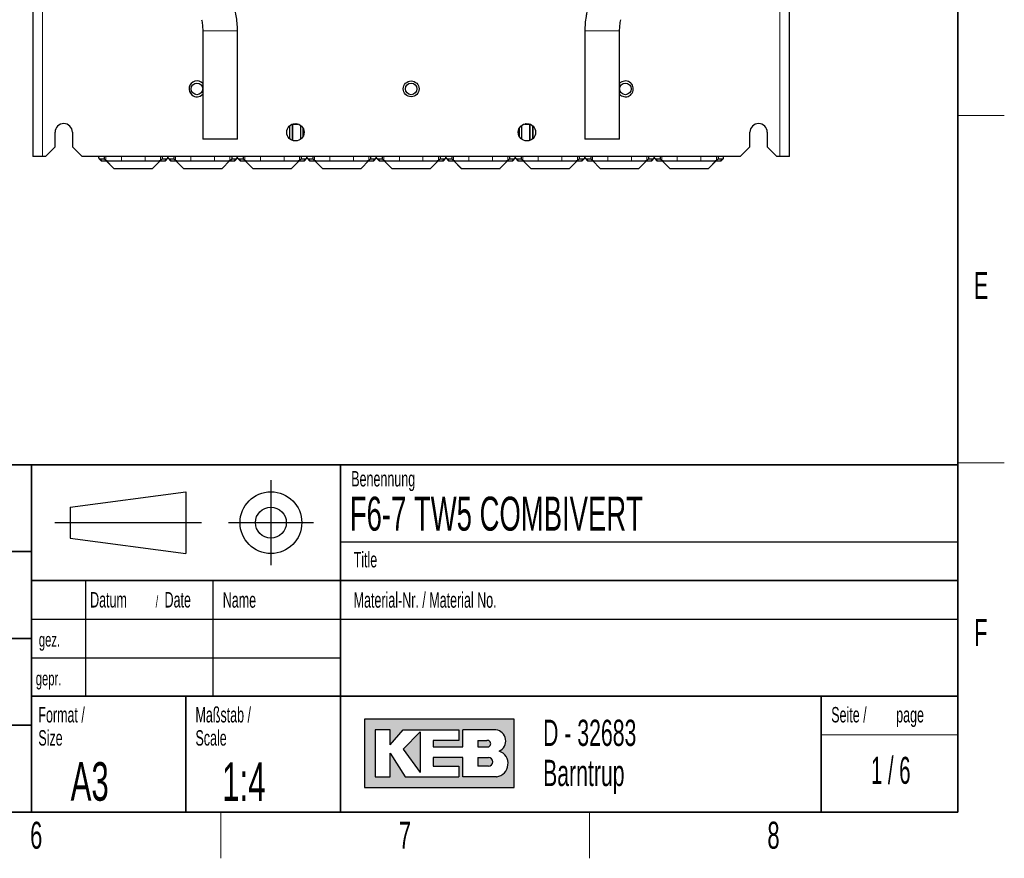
# Model space of a CAD drawing. Header units: millimetres. Extents: x 5 to 418, y 2 to 292.
# Tile 50 of 53: x 286 to 414, y 6 to 115. Entities that reach past the tile are written whole.
import ezdxf

# ---------------------------------------------------------------- set-up
doc = ezdxf.new("R2010")
doc.units = ezdxf.units.MM
doc.layers.add('SLD-0', color=7, linetype='Continuous')
doc.styles.add('SLDTEXTSTYLE1', font='TXT', dxfattribs={"width": 0.605})
doc.styles.add('SLDTEXTSTYLE2', font='TXT', dxfattribs={"width": 0.563})

msp = doc.modelspace()

# ---------------------------------------------------------------- hatches: boundary and pattern name
at = {"linetype": 'Continuous'}
h = msp.add_hatch(color=7, dxfattribs=at)
h.paths.add_polyline_path([(331.1423676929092, 15.18257760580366), (350.5207896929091, 15.18257760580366), (350.5207896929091, 24.04128480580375), (331.1423676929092, 24.04128480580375)], flags=0)
edge = h.paths.add_edge_path(flags=0)
edge.add_arc((347.9991875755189, 18.26988521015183), 1.720915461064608, -81.72003226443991, 70.17096003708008, ccw=False)
edge.add_line((348.2470169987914, 16.56690822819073), (348.2293995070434, 16.56675060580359))
edge.add_line((348.2293995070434, 16.56675060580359), (343.8767592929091, 16.56675060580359))
edge.add_line((343.8767592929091, 16.56675060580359), (343.8767592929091, 19.05826200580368))
edge.add_line((343.8767592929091, 19.05826200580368), (340.0010748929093, 19.05826200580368))
edge.add_line((340.0010748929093, 19.05826200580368), (340.0010748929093, 17.95092360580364))
edge.add_line((340.0010748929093, 17.95092360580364), (343.3230900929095, 17.95092360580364))
edge.add_line((343.3230900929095, 17.95092360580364), (343.3230900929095, 16.56675060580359))
edge.add_line((343.3230900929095, 16.56675060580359), (336.4022250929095, 16.56675060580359))
edge.add_line((336.4022250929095, 16.56675060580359), (334.4643828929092, 19.61193120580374))
edge.add_line((334.4643828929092, 19.61193120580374), (334.4643828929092, 16.56675060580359))
edge.add_line((334.4643828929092, 16.56675060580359), (332.5265406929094, 16.56675060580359))
edge.add_line((332.5265406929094, 16.56675060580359), (332.5265406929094, 22.65711180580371))
edge.add_line((332.5265406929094, 22.65711180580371), (334.4643828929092, 22.65711180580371))
edge.add_line((334.4643828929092, 22.65711180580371), (334.4643828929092, 20.71926960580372))
edge.add_line((334.4643828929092, 20.71926960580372), (336.1253904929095, 22.65711180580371))
edge.add_line((336.1253904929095, 22.65711180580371), (343.3230900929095, 22.65711180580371))
edge.add_line((343.3230900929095, 22.65711180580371), (343.3230900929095, 21.27293880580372))
edge.add_line((343.3230900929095, 21.27293880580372), (340.0010748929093, 21.27293880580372))
edge.add_line((340.0010748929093, 21.27293880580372), (340.0010748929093, 20.44243500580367))
edge.add_line((340.0010748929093, 20.44243500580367), (343.8767592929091, 20.44243500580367))
edge.add_line((343.8767592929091, 20.44243500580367), (343.8767592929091, 22.65711180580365))
edge.add_line((343.8767592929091, 22.65711180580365), (348.1497422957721, 22.65711180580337))
edge.add_line((348.1497422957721, 22.65711180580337), (348.151741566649, 22.65711180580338))
edge.add_line((348.151741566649, 22.65711180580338), (348.1521661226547, 22.65713246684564))
edge.add_arc((347.9523797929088, 21.20834406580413), 1.462498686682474, -64.4589412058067, 82.1484933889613, ccw=False)
msp.add_hatch(color=7, dxfattribs=at).paths.add_polyline_path([(338.3400672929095, 17.12041980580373), (338.3400672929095, 22.38027720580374), (336.1253904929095, 20.16560040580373)], flags=0)
h = msp.add_hatch(color=7, dxfattribs=at)
edge = h.paths.add_edge_path(flags=0)
edge.add_line((345.8146014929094, 20.44243500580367), (346.974194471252, 20.44243500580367))
edge.add_arc((347.0534490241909, 20.85768690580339), 0.4227474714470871, 259.1945394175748, 460.8054605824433)
edge.add_line((346.9741944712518, 21.27293880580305), (345.8146014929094, 21.27293880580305))
edge.add_line((345.8146014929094, 21.27293880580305), (345.8146014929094, 20.44243500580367))
h = msp.add_hatch(color=7, dxfattribs=at)
edge = h.paths.add_edge_path(flags=0)
edge.add_line((345.8146014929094, 17.95092360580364), (347.1991847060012, 17.95092360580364))
edge.add_arc((347.1991847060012, 18.50459280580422), 0.5536692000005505, 270.0000000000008, 450.0000000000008)
edge.add_line((347.1991847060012, 19.05826200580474), (347.1703327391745, 19.05826200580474))
edge.add_line((347.1703327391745, 19.05826200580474), (345.8146014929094, 19.05826200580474))
edge.add_line((345.8146014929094, 19.05826200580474), (345.8146014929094, 17.95092360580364))

# ---------------------------------------------------------------- linework, layer by layer
at = {"color": 7, "linetype": 'Continuous', "lineweight": 25}
for p, q in [((288.1715089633, 246.9560840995), (288.1715089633, 96.9686155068)), ((386.1715089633, 96.9686155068), (386.1715089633, 246.9560840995)), ((310.1715089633, 113.2423570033), (310.1715089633, 99.2123498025)), ((314.6715089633, 99.2123498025), (314.6715089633, 113.2423570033)), ((359.6715089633, 113.2423570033), (359.6715089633, 99.2123498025)), ((364.1715089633, 99.2123498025), (364.1715089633, 113.2423570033)), ((321.4215089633, 100.9258752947), (321.4215089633, 99.2488243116)), ((321.434600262, 99.2372965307), (321.434600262, 100.9374030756)), ((321.7834176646, 101.1432902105), (321.7834176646, 99.0314093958)), ((321.7965089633, 99.0266896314), (321.7965089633, 101.1480099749)), ((321.8365042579, 101.161312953), (322.5065136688, 101.161312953)), ((321.8828762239, 101.1744042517), (321.8817890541, 101.1744042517)), ((322.4066683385, 101.1874975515), (322.3809735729, 101.1823711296)), ((322.8802430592, 99.2136673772), (322.8802430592, 100.9610322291)), ((351.4627748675, 100.9610322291), (351.4627748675, 99.2136673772)), ((351.8365042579, 101.161312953), (352.5065136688, 101.161312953)), ((351.9620443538, 101.1823711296), (351.9363495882, 101.1874975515)), ((352.4612288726, 101.1744042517), (352.4601417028, 101.1744042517)), ((352.5465089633, 101.1480099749), (352.5465089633, 99.0266896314)), ((352.559600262, 99.0314093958), (352.559600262, 101.1432902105)), ((352.9084176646, 100.9374030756), (352.9084176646, 99.2372965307)), ((352.9215089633, 99.2488243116), (352.9215089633, 100.9258752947)), ((291.0465089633, 98.2123498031), (291.0465089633, 100.0873498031)), ((293.2965089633, 100.0873498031), (293.2965089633, 98.2123498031)), ((323.1464327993, 100.6487307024), (323.1464327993, 99.5259689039)), ((351.1965851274, 99.5259689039), (351.1965851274, 100.6487307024)), ((381.0465089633, 98.2123498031), (381.0465089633, 100.0873498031)), ((383.2965089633, 100.0873498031), (383.2965089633, 98.2123498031)), ((289.7965089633, 96.9623498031), (291.0465089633, 98.2123498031)), ((293.2965089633, 98.2123498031), (294.5465089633, 96.9623498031)), ((314.6715089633, 99.2123498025), (310.1715089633, 99.2123498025)), ((364.1715089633, 99.2123498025), (359.6715089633, 99.2123498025)), ((379.7965089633, 96.9623498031), (381.0465089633, 98.2123498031)), ((383.2965089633, 98.2123498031), (384.5465089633, 96.9623498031)), ((288.1715089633, 96.9686155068), (288.177774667, 96.9623498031)), ((289.4215089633, 96.9623498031), (288.177774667, 96.9623498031)), ((289.7965089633, 96.9623498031), (289.4215089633, 96.9623498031)), ((379.7965089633, 96.9623498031), (294.5465089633, 96.9623498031)), ((296.6965089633, 96.770180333), (296.6965089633, 96.9623498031)), ((297.4215089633, 96.9623498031), (297.4215089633, 96.6451232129)), ((304.9215089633, 96.9623498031), (304.9215089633, 96.6451232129)), ((305.6465089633, 96.770180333), (305.6465089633, 96.9623498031)), ((305.6965089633, 96.770180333), (305.6965089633, 96.9623498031)), ((306.4215089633, 96.9623498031), (306.4215089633, 96.6451232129)), ((313.9215089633, 96.9623498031), (313.9215089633, 96.6451232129)), ((314.6465089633, 96.770180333), (314.6465089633, 96.9623498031)), ((314.6965089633, 96.770180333), (314.6965089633, 96.9623498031)), ((315.4215089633, 96.9623498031), (315.4215089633, 96.6451232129)), ((322.9215089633, 96.9623498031), (322.9215089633, 96.6451232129)), ((323.6465089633, 96.770180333), (323.6465089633, 96.9623498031)), ((323.6965089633, 96.770180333), (323.6965089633, 96.9623498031)), ((324.4215089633, 96.9623498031), (324.4215089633, 96.6451232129)), ((331.9215089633, 96.9623498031), (331.9215089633, 96.6451232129)), ((332.6465089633, 96.770180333), (332.6465089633, 96.9623498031)), ((332.6965089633, 96.770180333), (332.6965089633, 96.9623498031)), ((333.4215089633, 96.9623498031), (333.4215089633, 96.6451232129)), ((340.9215089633, 96.9623498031), (340.9215089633, 96.6451232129)), ((341.6465089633, 96.770180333), (341.6465089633, 96.9623498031)), ((341.6965089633, 96.770180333), (341.6965089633, 96.9623498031)), ((342.4215089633, 96.9623498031), (342.4215089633, 96.6451232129)), ((349.9215089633, 96.9623498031), (349.9215089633, 96.6451232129)), ((350.6465089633, 96.770180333), (350.6465089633, 96.9623498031)), ((350.6965089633, 96.770180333), (350.6965089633, 96.9623498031)), ((351.4215089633, 96.9623498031), (351.4215089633, 96.6451232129)), ((358.9215089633, 96.9623498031), (358.9215089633, 96.6451232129)), ((359.6465089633, 96.770180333), (359.6465089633, 96.9623498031)), ((359.6965089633, 96.770180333), (359.6965089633, 96.9623498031)), ((360.4215089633, 96.9623498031), (360.4215089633, 96.6451232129)), ((367.9215089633, 96.9623498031), (367.9215089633, 96.6451232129)), ((368.6465089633, 96.770180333), (368.6465089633, 96.9623498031)), ((368.6965089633, 96.770180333), (368.6965089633, 96.9623498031)), ((369.4215089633, 96.9623498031), (369.4215089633, 96.6451232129)), ((376.9215089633, 96.9623498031), (376.9215089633, 96.6451232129)), ((377.6465089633, 96.770180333), (377.6465089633, 96.9623498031)), ((384.9215089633, 96.9623498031), (384.5465089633, 96.9623498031)), ((386.1652432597, 96.9623498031), (384.9215089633, 96.9623498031)), ((386.1652432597, 96.9623498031), (386.1715089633, 96.9686155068)), ((296.7331396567, 96.6817539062), (297.0058750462, 96.4090185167)), ((296.8215660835, 96.6451232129), (297.4215089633, 96.6451232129)), ((297.0942633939, 96.3724259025), (297.6850031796, 96.3724259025)), ((297.4215089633, 96.6451232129), (297.6403065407, 96.4263256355)), ((297.6850031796, 96.3724259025), (297.6876987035, 96.3789334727)), ((297.6850031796, 96.3724259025), (298.6234798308, 95.4339492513)), ((297.6876987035, 96.3789334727), (304.6553192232, 96.3789334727)), ((297.6876987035, 96.3789334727), (298.6261753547, 95.4404568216)), ((299.640001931, 96.3920247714), (302.7030159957, 96.3920247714)), ((303.716842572, 95.4404568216), (304.6553192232, 96.3789334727)), ((303.7195380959, 95.4339492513), (304.658014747, 96.3724259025)), ((304.658014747, 96.3724259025), (304.6553192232, 96.3789334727)), ((304.658014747, 96.3724259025), (305.2487545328, 96.3724259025)), ((304.702711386, 96.4263256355), (304.9215089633, 96.6451232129)), ((304.9215089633, 96.6451232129), (305.5214518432, 96.6451232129)), ((305.3371428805, 96.4090185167), (305.60987827, 96.6817539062)), ((305.7331396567, 96.6817539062), (306.0058750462, 96.4090185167)), ((305.8215660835, 96.6451232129), (306.4215089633, 96.6451232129)), ((306.0942633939, 96.3724259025), (306.6850031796, 96.3724259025)), ((306.4215089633, 96.6451232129), (306.6403065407, 96.4263256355)), ((306.6850031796, 96.3724259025), (306.6876987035, 96.3789334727)), ((306.6850031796, 96.3724259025), (307.6234798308, 95.4339492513)), ((306.6876987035, 96.3789334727), (313.6553192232, 96.3789334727)), ((306.6876987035, 96.3789334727), (307.6261753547, 95.4404568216)), ((308.640001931, 96.3920247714), (311.7030159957, 96.3920247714)), ((312.716842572, 95.4404568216), (313.6553192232, 96.3789334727)), ((312.7195380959, 95.4339492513), (313.658014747, 96.3724259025)), ((313.658014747, 96.3724259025), (313.6553192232, 96.3789334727)), ((313.658014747, 96.3724259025), (314.2487545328, 96.3724259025)), ((313.702711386, 96.4263256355), (313.9215089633, 96.6451232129)), ((313.9215089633, 96.6451232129), (314.5214518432, 96.6451232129)), ((314.3371428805, 96.4090185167), (314.60987827, 96.6817539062)), ((314.7331396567, 96.6817539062), (315.0058750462, 96.4090185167)), ((314.8215660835, 96.6451232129), (315.4215089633, 96.6451232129)), ((315.0942633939, 96.3724259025), (315.6850031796, 96.3724259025)), ((315.4215089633, 96.6451232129), (315.6403065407, 96.4263256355)), ((315.6850031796, 96.3724259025), (315.6876987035, 96.3789334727)), ((315.6850031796, 96.3724259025), (316.6234798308, 95.4339492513)), ((315.6876987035, 96.3789334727), (322.6553192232, 96.3789334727)), ((315.6876987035, 96.3789334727), (316.6261753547, 95.4404568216)), ((317.640001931, 96.3920247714), (320.7030159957, 96.3920247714)), ((321.716842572, 95.4404568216), (322.6553192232, 96.3789334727)), ((321.7195380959, 95.4339492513), (322.658014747, 96.3724259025)), ((322.658014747, 96.3724259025), (322.6553192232, 96.3789334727)), ((322.658014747, 96.3724259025), (323.2487545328, 96.3724259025)), ((322.702711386, 96.4263256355), (322.9215089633, 96.6451232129)), ((322.9215089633, 96.6451232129), (323.5214518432, 96.6451232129)), ((323.3371428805, 96.4090185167), (323.60987827, 96.6817539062)), ((323.7331396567, 96.6817539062), (324.0058750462, 96.4090185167)), ((323.8215660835, 96.6451232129), (324.4215089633, 96.6451232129)), ((324.0942633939, 96.3724259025), (324.6850031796, 96.3724259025)), ((324.4215089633, 96.6451232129), (324.6403065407, 96.4263256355)), ((324.6850031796, 96.3724259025), (324.6876987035, 96.3789334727)), ((324.6850031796, 96.3724259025), (325.6234798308, 95.4339492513)), ((324.6876987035, 96.3789334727), (331.6553192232, 96.3789334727)), ((324.6876987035, 96.3789334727), (325.6261753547, 95.4404568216)), ((326.640001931, 96.3920247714), (329.7030159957, 96.3920247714)), ((330.716842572, 95.4404568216), (331.6553192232, 96.3789334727)), ((330.7195380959, 95.4339492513), (331.658014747, 96.3724259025)), ((331.658014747, 96.3724259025), (331.6553192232, 96.3789334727)), ((331.658014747, 96.3724259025), (332.2487545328, 96.3724259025)), ((331.702711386, 96.4263256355), (331.9215089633, 96.6451232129)), ((331.9215089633, 96.6451232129), (332.5214518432, 96.6451232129)), ((332.3371428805, 96.4090185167), (332.60987827, 96.6817539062)), ((332.7331396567, 96.6817539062), (333.0058750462, 96.4090185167)), ((332.8215660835, 96.6451232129), (333.4215089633, 96.6451232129)), ((333.0942633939, 96.3724259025), (333.6850031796, 96.3724259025)), ((333.4215089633, 96.6451232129), (333.6403065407, 96.4263256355)), ((333.6850031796, 96.3724259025), (333.6876987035, 96.3789334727)), ((333.6850031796, 96.3724259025), (334.6234798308, 95.4339492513)), ((333.6876987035, 96.3789334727), (340.6553192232, 96.3789334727)), ((333.6876987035, 96.3789334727), (334.6261753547, 95.4404568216)), ((335.640001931, 96.3920247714), (338.7030159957, 96.3920247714)), ((339.716842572, 95.4404568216), (340.6553192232, 96.3789334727)), ((339.7195380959, 95.4339492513), (340.658014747, 96.3724259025)), ((340.658014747, 96.3724259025), (340.6553192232, 96.3789334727)), ((340.658014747, 96.3724259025), (341.2487545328, 96.3724259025)), ((340.702711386, 96.4263256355), (340.9215089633, 96.6451232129)), ((340.9215089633, 96.6451232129), (341.5214518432, 96.6451232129)), ((341.3371428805, 96.4090185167), (341.60987827, 96.6817539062)), ((341.7331396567, 96.6817539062), (342.0058750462, 96.4090185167)), ((341.8215660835, 96.6451232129), (342.4215089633, 96.6451232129)), ((342.0942633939, 96.3724259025), (342.6850031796, 96.3724259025)), ((342.4215089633, 96.6451232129), (342.6403065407, 96.4263256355)), ((342.6850031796, 96.3724259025), (342.6876987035, 96.3789334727)), ((342.6850031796, 96.3724259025), (343.6234798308, 95.4339492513)), ((342.6876987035, 96.3789334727), (349.6553192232, 96.3789334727)), ((342.6876987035, 96.3789334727), (343.6261753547, 95.4404568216)), ((344.640001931, 96.3920247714), (347.7030159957, 96.3920247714)), ((348.716842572, 95.4404568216), (349.6553192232, 96.3789334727)), ((348.7195380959, 95.4339492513), (349.658014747, 96.3724259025)), ((349.658014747, 96.3724259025), (349.6553192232, 96.3789334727)), ((349.658014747, 96.3724259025), (350.2487545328, 96.3724259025)), ((349.702711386, 96.4263256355), (349.9215089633, 96.6451232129)), ((349.9215089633, 96.6451232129), (350.5214518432, 96.6451232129)), ((350.3371428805, 96.4090185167), (350.60987827, 96.6817539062)), ((350.7331396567, 96.6817539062), (351.0058750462, 96.4090185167)), ((350.8215660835, 96.6451232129), (351.4215089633, 96.6451232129)), ((351.0942633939, 96.3724259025), (351.6850031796, 96.3724259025)), ((351.4215089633, 96.6451232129), (351.6403065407, 96.4263256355)), ((351.6850031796, 96.3724259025), (351.6876987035, 96.3789334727)), ((351.6850031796, 96.3724259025), (352.6234798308, 95.4339492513)), ((351.6876987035, 96.3789334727), (358.6553192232, 96.3789334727)), ((351.6876987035, 96.3789334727), (352.6261753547, 95.4404568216)), ((353.640001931, 96.3920247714), (356.7030159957, 96.3920247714)), ((357.716842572, 95.4404568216), (358.6553192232, 96.3789334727)), ((357.7195380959, 95.4339492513), (358.658014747, 96.3724259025)), ((358.658014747, 96.3724259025), (358.6553192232, 96.3789334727)), ((358.658014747, 96.3724259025), (359.2487545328, 96.3724259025)), ((358.702711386, 96.4263256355), (358.9215089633, 96.6451232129)), ((358.9215089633, 96.6451232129), (359.5214518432, 96.6451232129)), ((359.3371428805, 96.4090185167), (359.60987827, 96.6817539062)), ((359.7331396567, 96.6817539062), (360.0058750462, 96.4090185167)), ((359.8215660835, 96.6451232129), (360.4215089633, 96.6451232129)), ((360.0942633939, 96.3724259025), (360.6850031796, 96.3724259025)), ((360.4215089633, 96.6451232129), (360.6403065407, 96.4263256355)), ((360.6850031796, 96.3724259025), (360.6876987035, 96.3789334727)), ((360.6850031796, 96.3724259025), (361.6234798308, 95.4339492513)), ((360.6876987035, 96.3789334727), (367.6553192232, 96.3789334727)), ((360.6876987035, 96.3789334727), (361.6261753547, 95.4404568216)), ((362.640001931, 96.3920247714), (365.7030159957, 96.3920247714)), ((366.716842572, 95.4404568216), (367.6553192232, 96.3789334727)), ((366.7195380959, 95.4339492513), (367.658014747, 96.3724259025)), ((367.658014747, 96.3724259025), (367.6553192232, 96.3789334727)), ((367.658014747, 96.3724259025), (368.2487545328, 96.3724259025)), ((367.702711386, 96.4263256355), (367.9215089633, 96.6451232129)), ((367.9215089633, 96.6451232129), (368.5214518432, 96.6451232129)), ((368.3371428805, 96.4090185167), (368.60987827, 96.6817539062)), ((368.7331396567, 96.6817539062), (369.0058750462, 96.4090185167)), ((368.8215660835, 96.6451232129), (369.4215089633, 96.6451232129)), ((369.0942633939, 96.3724259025), (369.6850031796, 96.3724259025)), ((369.4215089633, 96.6451232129), (369.6403065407, 96.4263256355)), ((369.6850031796, 96.3724259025), (369.6876987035, 96.3789334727)), ((369.6850031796, 96.3724259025), (370.6234798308, 95.4339492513)), ((369.6876987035, 96.3789334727), (376.6553192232, 96.3789334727)), ((369.6876987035, 96.3789334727), (370.6261753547, 95.4404568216)), ((371.640001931, 96.3920247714), (374.7030159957, 96.3920247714)), ((375.716842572, 95.4404568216), (376.6553192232, 96.3789334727)), ((375.7195380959, 95.4339492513), (376.658014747, 96.3724259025)), ((376.658014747, 96.3724259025), (376.6553192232, 96.3789334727)), ((376.658014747, 96.3724259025), (377.2487545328, 96.3724259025)), ((376.702711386, 96.4263256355), (376.9215089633, 96.6451232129)), ((376.9215089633, 96.6451232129), (377.5214518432, 96.6451232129)), ((377.3371428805, 96.4090185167), (377.60987827, 96.6817539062)), ((298.7118547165, 95.3973431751), (303.6311632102, 95.3973431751)), ((298.7145502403, 95.4038507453), (303.6284676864, 95.4038507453)), ((307.7118547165, 95.3973431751), (312.6311632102, 95.3973431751)), ((307.7145502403, 95.4038507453), (312.6284676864, 95.4038507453)), ((316.7118547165, 95.3973431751), (321.6311632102, 95.3973431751)), ((316.7145502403, 95.4038507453), (321.6284676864, 95.4038507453)), ((325.7118547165, 95.3973431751), (330.6311632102, 95.3973431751)), ((325.7145502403, 95.4038507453), (330.6284676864, 95.4038507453)), ((334.7118547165, 95.3973431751), (339.6311632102, 95.3973431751)), ((334.7145502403, 95.4038507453), (339.6284676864, 95.4038507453)), ((343.7118547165, 95.3973431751), (348.6311632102, 95.3973431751)), ((343.7145502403, 95.4038507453), (348.6284676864, 95.4038507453)), ((352.7118547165, 95.3973431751), (357.6311632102, 95.3973431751)), ((352.7145502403, 95.4038507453), (357.6284676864, 95.4038507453)), ((361.7118547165, 95.3973431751), (366.6311632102, 95.3973431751)), ((361.7145502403, 95.4038507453), (366.6284676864, 95.4038507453)), ((370.7118547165, 95.3973431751), (375.6311632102, 95.3973431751)), ((370.7145502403, 95.4038507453), (375.6284676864, 95.4038507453))]:
    msp.add_line(p, q, dxfattribs=at)
at = {"color": 7, "linetype": 'Continuous', "lineweight": 18}
for p, q in [((289.4215089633, 246.9623498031), (289.4215089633, 96.9623498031)), ((384.9215089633, 96.9623498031), (384.9215089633, 246.9623498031)), ((314.6715089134, 113.2423570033), (310.1715089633, 113.2423570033)), ((364.1715089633, 113.2423570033), (359.6715089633, 113.2423570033)), ((321.8828762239, 101.1746934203), (321.8828762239, 101.1744042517)), ((322.3809735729, 101.1926776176), (322.3809735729, 101.1823711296)), ((351.9620443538, 101.1926776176), (351.9620443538, 101.1823711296)), ((352.4601417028, 101.1746934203), (352.4601417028, 101.1744042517)), ((297.6403065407, 96.9623498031), (297.6403065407, 96.4263256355)), ((299.640001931, 96.9623498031), (299.640001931, 96.3920247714)), ((302.7030159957, 96.9623498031), (302.7030159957, 96.3920247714)), ((304.702711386, 96.9623498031), (304.702711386, 96.4263256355)), ((306.6403065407, 96.9623498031), (306.6403065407, 96.4263256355)), ((308.640001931, 96.9623498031), (308.640001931, 96.3920247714)), ((311.7030159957, 96.9623498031), (311.7030159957, 96.3920247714)), ((313.702711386, 96.9623498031), (313.702711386, 96.4263256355)), ((315.6403065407, 96.9623498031), (315.6403065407, 96.4263256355)), ((317.640001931, 96.9623498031), (317.640001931, 96.3920247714)), ((320.7030159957, 96.9623498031), (320.7030159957, 96.3920247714)), ((322.702711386, 96.9623498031), (322.702711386, 96.4263256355)), ((324.6403065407, 96.9623498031), (324.6403065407, 96.4263256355)), ((326.640001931, 96.9623498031), (326.640001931, 96.3920247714)), ((329.7030159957, 96.9623498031), (329.7030159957, 96.3920247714)), ((331.702711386, 96.9623498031), (331.702711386, 96.4263256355)), ((333.6403065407, 96.9623498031), (333.6403065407, 96.4263256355)), ((335.640001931, 96.9623498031), (335.640001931, 96.3920247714)), ((338.7030159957, 96.9623498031), (338.7030159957, 96.3920247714)), ((340.702711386, 96.9623498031), (340.702711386, 96.4263256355)), ((342.6403065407, 96.9623498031), (342.6403065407, 96.4263256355)), ((344.640001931, 96.9623498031), (344.640001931, 96.3920247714)), ((347.7030159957, 96.9623498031), (347.7030159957, 96.3920247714)), ((349.702711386, 96.9623498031), (349.702711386, 96.4263256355)), ((351.6403065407, 96.9623498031), (351.6403065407, 96.4263256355)), ((353.640001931, 96.9623498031), (353.640001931, 96.3920247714)), ((356.7030159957, 96.9623498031), (356.7030159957, 96.3920247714)), ((358.702711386, 96.9623498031), (358.702711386, 96.4263256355)), ((360.6403065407, 96.9623498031), (360.6403065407, 96.4263256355)), ((362.640001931, 96.9623498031), (362.640001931, 96.3920247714)), ((365.7030159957, 96.9623498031), (365.7030159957, 96.3920247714)), ((367.702711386, 96.9623498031), (367.702711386, 96.4263256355)), ((369.6403065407, 96.9623498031), (369.6403065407, 96.4263256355)), ((371.640001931, 96.9623498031), (371.640001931, 96.3920247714)), ((374.7030159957, 96.9623498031), (374.7030159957, 96.3920247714)), ((376.702711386, 96.9623498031), (376.702711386, 96.4263256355)), ((296.8215660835, 96.6451232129), (297.0942633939, 96.3724259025)), ((305.2487545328, 96.3724259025), (305.5214518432, 96.6451232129)), ((305.8215660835, 96.6451232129), (306.0942633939, 96.3724259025)), ((314.2487545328, 96.3724259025), (314.5214518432, 96.6451232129)), ((314.8215660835, 96.6451232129), (315.0942633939, 96.3724259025)), ((323.2487545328, 96.3724259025), (323.5214518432, 96.6451232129)), ((323.8215660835, 96.6451232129), (324.0942633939, 96.3724259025)), ((332.2487545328, 96.3724259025), (332.5214518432, 96.6451232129)), ((332.8215660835, 96.6451232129), (333.0942633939, 96.3724259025)), ((341.2487545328, 96.3724259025), (341.5214518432, 96.6451232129)), ((341.8215660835, 96.6451232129), (342.0942633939, 96.3724259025)), ((350.2487545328, 96.3724259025), (350.5214518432, 96.6451232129)), ((350.8215660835, 96.6451232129), (351.0942633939, 96.3724259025)), ((359.2487545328, 96.3724259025), (359.5214518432, 96.6451232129)), ((359.8215660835, 96.6451232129), (360.0942633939, 96.3724259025)), ((368.2487545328, 96.3724259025), (368.5214518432, 96.6451232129)), ((368.8215660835, 96.6451232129), (369.0942633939, 96.3724259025)), ((377.2487545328, 96.3724259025), (377.5214518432, 96.6451232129)), ((298.6234798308, 95.4339492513), (298.6261753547, 95.4404568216)), ((298.7145502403, 95.4038507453), (298.7118547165, 95.3973431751)), ((303.6311632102, 95.3973431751), (303.6284676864, 95.4038507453)), ((303.716842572, 95.4404568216), (303.7195380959, 95.4339492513)), ((307.6234798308, 95.4339492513), (307.6261753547, 95.4404568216)), ((307.7145502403, 95.4038507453), (307.7118547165, 95.3973431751)), ((312.6311632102, 95.3973431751), (312.6284676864, 95.4038507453)), ((312.716842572, 95.4404568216), (312.7195380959, 95.4339492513)), ((316.6234798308, 95.4339492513), (316.6261753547, 95.4404568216)), ((316.7145502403, 95.4038507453), (316.7118547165, 95.3973431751)), ((321.6311632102, 95.3973431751), (321.6284676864, 95.4038507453)), ((321.716842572, 95.4404568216), (321.7195380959, 95.4339492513)), ((325.6234798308, 95.4339492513), (325.6261753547, 95.4404568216)), ((325.7145502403, 95.4038507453), (325.7118547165, 95.3973431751)), ((330.6311632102, 95.3973431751), (330.6284676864, 95.4038507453)), ((330.716842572, 95.4404568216), (330.7195380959, 95.4339492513)), ((334.6234798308, 95.4339492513), (334.6261753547, 95.4404568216)), ((334.7145502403, 95.4038507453), (334.7118547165, 95.3973431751)), ((339.6311632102, 95.3973431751), (339.6284676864, 95.4038507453)), ((339.716842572, 95.4404568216), (339.7195380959, 95.4339492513)), ((343.6234798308, 95.4339492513), (343.6261753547, 95.4404568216)), ((343.7145502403, 95.4038507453), (343.7118547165, 95.3973431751)), ((348.6311632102, 95.3973431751), (348.6284676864, 95.4038507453)), ((348.716842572, 95.4404568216), (348.7195380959, 95.4339492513)), ((352.6234798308, 95.4339492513), (352.6261753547, 95.4404568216)), ((352.7145502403, 95.4038507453), (352.7118547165, 95.3973431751)), ((357.6311632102, 95.3973431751), (357.6284676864, 95.4038507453)), ((357.716842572, 95.4404568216), (357.7195380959, 95.4339492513)), ((361.6234798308, 95.4339492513), (361.6261753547, 95.4404568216)), ((361.7145502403, 95.4038507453), (361.7118547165, 95.3973431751)), ((366.6311632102, 95.3973431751), (366.6284676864, 95.4038507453)), ((366.716842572, 95.4404568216), (366.7195380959, 95.4339492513)), ((370.6234798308, 95.4339492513), (370.6261753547, 95.4404568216)), ((370.7145502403, 95.4038507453), (370.7118547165, 95.3973431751)), ((375.6311632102, 95.3973431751), (375.6284676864, 95.4038507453)), ((375.716842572, 95.4404568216), (375.7195380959, 95.4339492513))]:
    msp.add_line(p, q, dxfattribs=at)
at = {"color": 7, "linetype": 'Continuous', "lineweight": 25}
for centre, radius in [((309.4215089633, 105.7123498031), 0.75), ((337.1715089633, 105.7123498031), 1.024999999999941), ((337.1715089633, 105.7123498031), 0.75), ((364.9215089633, 105.7123498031), 0.75), ((322.1715089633, 100.0873498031), 1.124999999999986), ((352.1715089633, 100.0873498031), 1.124999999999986)]:
    msp.add_circle(centre, radius, dxfattribs=at)
for centre, radius, start, end in [((309.4215089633, 105.7123498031), 1.025000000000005, 42.9702839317, 229.5097135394), ((364.9215089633, 105.7123498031), 1.025000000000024, 259.2047858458, 137.0297160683), ((309.4215089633, 105.7123498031), 1.025000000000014, 229.5097135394, 317.0297160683), ((364.9215089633, 105.7123498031), 1.025000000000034, 222.9702839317, 259.2047858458), ((292.1715089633, 100.0873498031), 1.125, 0, 180), ((382.1715089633, 100.0873498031), 1.125, 0, 180), ((297.0942633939, 96.4974068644), 0.1250000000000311, 224.9999999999, 270), ((305.2487545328, 96.4974068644), 0.125000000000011, 270, 315), ((306.0942633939, 96.4974068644), 0.124999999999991, 224.9999999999, 270), ((314.2487545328, 96.4974068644), 0.125000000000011, 270, 315), ((315.0942633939, 96.4974068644), 0.1250000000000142, 224.9999999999, 270), ((323.2487545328, 96.4974068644), 0.1250000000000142, 270, 315), ((324.0942633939, 96.4974068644), 0.124999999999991, 224.9999999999, 270), ((332.2487545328, 96.4974068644), 0.1249999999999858, 270, 315), ((333.0942633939, 96.4974068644), 0.124999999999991, 224.9999999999, 270), ((341.2487545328, 96.4974068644), 0.125000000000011, 270, 315), ((342.0942633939, 96.4974068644), 0.1250000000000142, 224.9999999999, 270), ((350.2487545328, 96.4974068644), 0.1250000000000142, 270, 315), ((351.0942633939, 96.4974068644), 0.1250000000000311, 224.9999999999, 270), ((359.2487545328, 96.4974068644), 0.125000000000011, 270, 315), ((360.0942633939, 96.4974068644), 0.1250000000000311, 224.9999999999, 270), ((368.2487545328, 96.4974068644), 0.125000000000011, 270, 315), ((369.0942633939, 96.4974068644), 0.1250000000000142, 224.9999999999, 270), ((377.2487545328, 96.4974068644), 0.1250000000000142, 270, 315), ((298.7118547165, 95.522324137), 0.125000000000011, 225, 270), ((303.6311632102, 95.522324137), 0.1249999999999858, 270, 315), ((307.7118547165, 95.522324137), 0.1249999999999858, 225, 270), ((312.6311632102, 95.522324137), 0.1249999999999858, 270, 315), ((316.7118547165, 95.522324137), 0.1249999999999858, 225, 270), ((321.6311632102, 95.522324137), 0.1250000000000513, 270, 315), ((325.7118547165, 95.522324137), 0.1249999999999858, 225, 270), ((330.6311632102, 95.522324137), 0.1250000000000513, 270, 315), ((334.7118547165, 95.522324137), 0.125000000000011, 225, 270), ((339.6311632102, 95.522324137), 0.125000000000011, 270, 315), ((343.7118547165, 95.522324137), 0.1250000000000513, 225, 270), ((348.6311632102, 95.522324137), 0.125000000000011, 270, 315), ((352.7118547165, 95.522324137), 0.125000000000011, 225, 270), ((357.6311632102, 95.522324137), 0.1249999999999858, 270, 315), ((361.7118547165, 95.522324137), 0.1249999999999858, 225, 270), ((366.6311632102, 95.522324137), 0.1249999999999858, 270, 315), ((370.7118547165, 95.522324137), 0.1249999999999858, 225, 270), ((375.6311632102, 95.522324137), 0.1249999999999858, 270, 315)]:
    msp.add_arc(centre, radius, start, end, dxfattribs=at)
at = {"color": 7, "linetype": 'Continuous', "lineweight": 18}
for centre, radius, start, end in [((297.0942207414, 96.4973688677), 0.1249429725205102, 225.0015096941, 270.0195593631), ((305.2487971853, 96.4973688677), 0.1249429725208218, 269.980440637, 314.9984903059), ((306.0942207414, 96.4973688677), 0.1249429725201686, 225.0015096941, 270.0195593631), ((314.2487971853, 96.4973688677), 0.1249429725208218, 269.980440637, 314.9984903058), ((315.0942207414, 96.4973688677), 0.1249429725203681, 225.0015096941, 270.0195593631), ((323.2487971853, 96.4973688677), 0.1249429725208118, 269.9804406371, 314.9984903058), ((324.0942207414, 96.4973688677), 0.1249429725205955, 225.0015096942, 270.0195593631), ((332.2487971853, 96.4973688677), 0.1249429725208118, 269.9804406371, 314.9984903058), ((333.0942207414, 96.4973688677), 0.1249429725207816, 225.0015096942, 270.019559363), ((341.2487971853, 96.4973688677), 0.1249429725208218, 269.980440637, 314.9984903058), ((342.0942207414, 96.4973688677), 0.1249429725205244, 225.0015096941, 270.0195593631), ((350.2487971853, 96.4973688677), 0.1249429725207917, 269.980440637, 314.9984903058), ((351.0942207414, 96.4973688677), 0.1249429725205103, 225.0015096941, 270.0195593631), ((359.2487971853, 96.4973688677), 0.1249429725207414, 269.980440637, 314.9984903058), ((360.0942207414, 96.4973688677), 0.1249429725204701, 225.0015096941, 270.0195593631), ((368.2487971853, 96.4973688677), 0.124942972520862, 269.980440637, 314.9984903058), ((369.0942207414, 96.4973688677), 0.1249429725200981, 225.0015096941, 270.0195593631), ((377.2487971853, 96.4973688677), 0.1249429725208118, 269.980440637, 314.9984903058), ((298.7118710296, 95.5223635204), 0.1250203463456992, 225.0074761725, 269.9925238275), ((303.6311468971, 95.5223635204), 0.1250203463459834, 270.0074761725, 314.9925238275), ((307.7118710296, 95.5223635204), 0.1250203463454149, 225.0074761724, 269.9925238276), ((312.6311468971, 95.5223635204), 0.1250203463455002, 270.0074761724, 314.9925238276), ((316.7118710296, 95.5223635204), 0.1250203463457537, 225.0074761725, 269.9925238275), ((321.6311468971, 95.5223635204), 0.1250203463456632, 270.0074761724, 314.9925238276), ((325.7118710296, 95.5223635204), 0.1250203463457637, 225.0074761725, 269.9925238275), ((330.6311468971, 95.5223635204), 0.1250203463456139, 270.0074761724, 314.9925238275), ((334.7118710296, 95.5223635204), 0.1250203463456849, 225.0074761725, 269.9925238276), ((339.6311468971, 95.5223635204), 0.1250203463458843, 270.0074761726, 314.9925238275), ((343.7118710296, 95.5223635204), 0.1250203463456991, 225.0074761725, 269.9925238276), ((348.6311468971, 95.5223635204), 0.1250203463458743, 270.0074761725, 314.9925238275), ((352.7118710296, 95.5223635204), 0.1250203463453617, 225.0074761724, 269.9925238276), ((357.6311468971, 95.5223635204), 0.1250203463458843, 270.0074761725, 314.9925238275), ((361.7118710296, 95.5223635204), 0.1250203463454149, 225.0074761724, 269.9925238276), ((366.6311468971, 95.5223635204), 0.1250203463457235, 270.0074761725, 314.9925238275), ((370.7118710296, 95.5223635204), 0.1250203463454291, 225.0074761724, 269.9925238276), ((375.6311468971, 95.5223635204), 0.1250203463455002, 270.0074761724, 314.9925238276)]:
    msp.add_arc(centre, radius, start, end, dxfattribs=at)
at = {"color": 7, "linetype": 'Continuous', "lineweight": 25}
for centre, major_axis, ratio, start_param, end_param in [((321.8828762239, 101.1831317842), (0.5, 0), 0.0174550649, 4.71238898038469, 6.195918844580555), ((352.4601417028, 101.1831317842), (0.5, 0), 0.0174550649, 3.228859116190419, 4.71238898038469), ((296.8215280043, 96.7701422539), (0.08841527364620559, -0.08841527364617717), 0.9996954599, 3.926838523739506, 5.497939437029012), ((299.640001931, 96.4269349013), (2, 0), 0.0174550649, 3.159045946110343, 4.71238898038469), ((302.7030159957, 96.4269349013), (2.000000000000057, 0), 0.0174550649, 4.71238898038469, 6.265732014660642), ((305.5214899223, 96.7701422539), (-0.08841527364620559, -0.08841527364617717), 0.9996954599, 0.7852458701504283, 2.356346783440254), ((305.8215280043, 96.7701422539), (0.08841527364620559, -0.08841527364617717), 0.9996954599, 3.926838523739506, 5.497939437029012), ((308.640001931, 96.4269349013), (2, 0), 0.0174550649, 3.159045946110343, 4.71238898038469), ((311.7030159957, 96.4269349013), (2, 0), 0.0174550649, 4.71238898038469, 6.265732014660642), ((314.5214899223, 96.7701422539), (-0.08841527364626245, -0.08841527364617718), 0.9996954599, 0.7852458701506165, 2.356346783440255), ((314.8215280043, 96.7701422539), (0.08841527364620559, -0.08841527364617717), 0.9996954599, 3.926838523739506, 5.497939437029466), ((317.640001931, 96.4269349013), (2, 0), 0.0174550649, 3.159045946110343, 4.71238898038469), ((320.7030159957, 96.4269349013), (2, 0), 0.0174550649, 4.71238898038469, 6.265732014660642), ((323.5214899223, 96.7701422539), (-0.08841527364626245, -0.08841527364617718), 0.9996954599, 0.7852458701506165, 2.356346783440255), ((323.8215280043, 96.7701422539), (0.08841527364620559, -0.08841527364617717), 0.9996954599, 3.926838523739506, 5.497939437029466), ((326.640001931, 96.4269349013), (2, 0), 0.0174550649, 3.159045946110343, 4.71238898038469), ((329.7030159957, 96.4269349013), (2, 0), 0.0174550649, 4.71238898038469, 6.265732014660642), ((332.5214899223, 96.7701422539), (-0.08841527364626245, -0.08841527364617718), 0.9996954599, 0.7852458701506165, 2.356346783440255), ((332.8215280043, 96.7701422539), (0.08841527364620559, -0.08841527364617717), 0.9996954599, 3.926838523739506, 5.497939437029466), ((335.640001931, 96.4269349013), (2, 0), 0.0174550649, 3.159045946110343, 4.71238898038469), ((338.7030159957, 96.4269349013), (2, 0), 0.0174550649, 4.71238898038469, 6.265732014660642), ((341.5214899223, 96.7701422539), (-0.08841527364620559, -0.08841527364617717), 0.9996954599, 0.7852458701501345, 2.356346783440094), ((341.8215280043, 96.7701422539), (0.08841527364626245, -0.08841527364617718), 0.9996954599, 3.926838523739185, 5.497939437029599), ((344.640001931, 96.4269349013), (2.000000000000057, 0), 0.0174550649, 3.159045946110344, 4.71238898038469), ((347.7030159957, 96.4269349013), (2, 0), 0.0174550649, 4.71238898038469, 6.265732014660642), ((350.5214899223, 96.7701422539), (-0.08841527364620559, -0.08841527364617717), 0.9996954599, 0.7852458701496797, 2.356346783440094), ((350.8215280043, 96.7701422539), (0.08841527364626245, -0.08841527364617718), 0.9996954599, 3.926838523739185, 5.497939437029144), ((353.640001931, 96.4269349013), (2.000000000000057, 0), 0.0174550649, 3.159045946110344, 4.71238898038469), ((356.7030159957, 96.4269349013), (2.000000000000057, 0), 0.0174550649, 4.71238898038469, 6.265732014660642), ((359.5214899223, 96.7701422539), (-0.08841527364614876, -0.08841527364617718), 0.9996954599, 0.7852458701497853, 2.356346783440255), ((359.8215280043, 96.7701422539), (0.08841527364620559, -0.08841527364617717), 0.9996954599, 3.926838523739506, 5.497939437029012), ((362.640001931, 96.4269349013), (2, 0), 0.0174550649, 3.159045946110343, 4.71238898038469), ((365.7030159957, 96.4269349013), (2.000000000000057, 0), 0.0174550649, 4.71238898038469, 6.265732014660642), ((368.5214899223, 96.7701422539), (-0.08841527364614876, -0.08841527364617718), 0.9996954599, 0.7852458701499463, 2.356346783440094), ((368.8215280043, 96.7701422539), (0.08841527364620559, -0.08841527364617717), 0.9996954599, 3.926838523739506, 5.497939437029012), ((371.640001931, 96.4269349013), (2, 0), 0.0174550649, 3.159045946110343, 4.71238898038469), ((374.7030159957, 96.4269349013), (2, 0), 0.0174550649, 4.71238898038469, 6.265732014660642), ((377.5214899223, 96.7701422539), (-0.08841527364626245, -0.08841527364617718), 0.9996954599, 0.7852458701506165, 2.356346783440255), ((298.7145660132, 95.5288697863), (0.04784396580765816, 0.1155055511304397), 0.9998215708, 2.748956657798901, 3.534228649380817), ((303.6284519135, 95.5288697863), (0.04784396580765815, -0.1155055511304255), 0.9998215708, 5.890549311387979, 6.675821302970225), ((307.7145660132, 95.5288697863), (0.04784396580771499, 0.1155055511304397), 0.9998215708, 2.748956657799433, 3.534228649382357), ((312.6284519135, 95.5288697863), (0.04784396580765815, -0.1155055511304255), 0.9998215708, 5.890549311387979, 6.675821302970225), ((316.7145660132, 95.5288697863), (0.04784396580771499, 0.1155055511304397), 0.9998215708, 2.748956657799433, 3.534228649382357), ((321.6284519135, 95.5288697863), (0.047843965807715, -0.1155055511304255), 0.9998215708, 5.890549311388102, 6.675821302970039), ((325.7145660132, 95.5288697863), (0.04784396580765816, 0.1155055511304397), 0.9998215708, 2.748956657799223, 3.534228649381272), ((330.6284519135, 95.5288697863), (0.047843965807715, -0.1155055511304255), 0.9998215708, 5.890549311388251, 6.675821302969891), ((334.7145660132, 95.5288697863), (0.04784396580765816, 0.1155055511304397), 0.9998215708, 2.748956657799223, 3.534228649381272), ((339.6284519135, 95.5288697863), (0.047843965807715, -0.1155055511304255), 0.9998215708, 5.890549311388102, 6.675821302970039), ((343.7145660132, 95.5288697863), (0.04784396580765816, 0.1155055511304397), 0.9998215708, 2.748956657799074, 3.534228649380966), ((348.6284519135, 95.5288697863), (0.04784396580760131, -0.1155055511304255), 0.9998215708, 5.890549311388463, 6.675821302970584), ((352.7145660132, 95.5288697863), (0.04784396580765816, 0.1155055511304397), 0.9998215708, 2.748956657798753, 3.534228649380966), ((357.6284519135, 95.5288697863), (0.04784396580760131, -0.1155055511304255), 0.9998215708, 5.890549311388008, 6.675821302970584), ((361.7145660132, 95.5288697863), (0.04784396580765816, 0.1155055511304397), 0.9998215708, 2.748956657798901, 3.534228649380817), ((366.6284519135, 95.5288697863), (0.04784396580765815, -0.1155055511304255), 0.9998215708, 5.890549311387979, 6.675821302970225), ((370.7145660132, 95.5288697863), (0.04784396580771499, 0.1155055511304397), 0.9998215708, 2.748956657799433, 3.534228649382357), ((375.6284519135, 95.5288697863), (0.04784396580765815, -0.1155055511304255), 0.9998215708, 5.890549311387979, 6.675821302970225)]:
    msp.add_ellipse(centre, major_axis=major_axis, ratio=ratio, start_param=start_param, end_param=end_param, dxfattribs=at)
for points, knots in [([(314.671508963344, 113.2423570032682), (314.6686644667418, 113.4269081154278), (314.6609780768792, 113.9256015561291), (314.5888099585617, 114.7288535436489), (314.4715619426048, 115.3380672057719), (314.4137101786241, 115.6386615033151)], [0, 0, 0, 0, 0.2293508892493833, 0.6197512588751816, 1, 1, 1, 1]), ([(359.9293077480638, 115.6386615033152), (359.8928330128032, 115.4577340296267), (359.7942738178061, 114.9688458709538), (359.6939388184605, 114.1686312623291), (359.6789197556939, 113.5483967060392), (359.6715089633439, 113.2423570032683)], [0, 0, 0, 0, 0.2293543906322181, 0.6197436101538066, 1, 1, 1, 1]), ([(310.0166898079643, 114.6814719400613), (310.0385872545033, 114.5728228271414), (310.1085255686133, 114.2258081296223), (310.162597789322, 113.743990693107), (310.1692132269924, 113.3715901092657), (310.171508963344, 113.2423570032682)], [0, 0, 0, 0, 0.2293647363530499, 0.7325686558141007, 0.9999999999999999, 0.9999999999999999, 0.9999999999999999, 0.9999999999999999]), ([(364.1715089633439, 113.2423570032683), (364.1732232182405, 113.3531930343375), (364.1786981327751, 113.707176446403), (364.2283457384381, 114.1894728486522), (364.301083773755, 114.5547124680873), (364.3263281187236, 114.6814719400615)], [0, 0, 0, 0, 0.2293679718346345, 0.7325456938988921, 0.9999999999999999, 0.9999999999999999, 0.9999999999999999, 0.9999999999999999])]:
    msp.add_open_spline(points, degree=3, knots=knots, dxfattribs=at)
at = {"layer": 'SLD-0', "lineweight": 35}
for p, q in [((408, 12), (408, 282.5)), ((135, 57), (408, 57)), ((288, 57), (288, 12)), ((328, 57.0000000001), (328, 12)), ((408, 57), (408, 12)), ((259, 45.75), (288, 45.75)), ((408, 42), (288, 42)), ((259, 34.5), (288, 34.5)), ((288, 27), (408, 27)), ((308, 27), (308, 12)), ((390.2572074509, 27), (390.2572074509, 12)), ((259, 23.25), (288, 23.25)), ((26, 12), (408, 12)), ((135, 12), (408, 12))]:
    msp.add_line(p, q, dxfattribs=at)
at = {"layer": 'SLD-0', "lineweight": 18}
for p, q in [((408, 102.25), (414, 102.25)), ((408, 57.25), (414, 57.25)), ((390.2572074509, 22), (408, 22)), ((312.5, 6), (312.5, 12)), ((360.25, 6), (360.25, 12))]:
    msp.add_line(p, q, dxfattribs=at)
at = {"layer": 'SLD-0'}
for p, q in [((319, 55), (319, 44)), ((293, 51.5), (308, 53.5)), ((308, 53.5), (308, 45.5)), ((293, 51.5), (293, 47.5)), ((291, 49.5), (310, 49.5)), ((313.5, 49.5), (324.5, 49.5)), ((293, 47.5), (308, 45.5)), ((328, 47.0000000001), (408, 47.0000000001)), ((295, 42), (295, 27)), ((311.5, 42), (311.5, 27)), ((288, 37), (408, 37)), ((288, 32), (328, 32)), ((348.1497422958, 22.6571118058), (348.1517415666, 22.6571118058)), ((348.1517415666, 22.6571118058), (348.1521661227, 22.6571324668)), ((348.229399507, 16.5667506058), (348.2470169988, 16.5669082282))]:
    msp.add_line(p, q, dxfattribs=at)
at = {"layer": 'SLD-0', "linetype": 'Continuous'}
for p, q in [((350.5207896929, 24.0412848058), (331.1423676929, 24.0412848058)), ((331.1423676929, 24.0412848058), (331.1423676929, 15.1825776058)), ((350.5207896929, 15.1825776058), (350.5207896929, 24.0412848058)), ((334.4643828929, 22.6571118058), (332.5265406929, 22.6571118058)), ((332.5265406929, 22.6571118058), (332.5265406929, 16.5667506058)), ((334.4643828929, 20.7192696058), (336.1253904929, 22.6571118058)), ((334.4643828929, 20.7192696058), (334.4643828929, 22.6571118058)), ((336.1253904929, 22.6571118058), (343.3230900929, 22.6571118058)), ((338.3400672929, 22.3802772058), (336.1253904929, 20.1656004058)), ((338.3400672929, 22.3802772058), (338.3400672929, 17.1204198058)), ((343.3230900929, 22.6571118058), (343.3230900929, 21.2729388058)), ((348.1497422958, 22.6571118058), (343.8767592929, 22.6571118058)), ((343.8767592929, 20.4424350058), (343.8767592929, 22.6571118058)), ((348.1497422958, 22.6571118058), (348.1517415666, 22.6571118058)), ((348.1517415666, 22.6571118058), (348.1521661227, 22.6571324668)), ((340.0010748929, 21.2729388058), (340.0010748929, 20.4424350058)), ((343.3230900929, 21.2729388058), (340.0010748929, 21.2729388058)), ((340.0010748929, 20.4424350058), (343.8767592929, 20.4424350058)), ((345.8146014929, 21.2729388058), (346.9741944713, 21.2729388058)), ((345.8146014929, 21.2729388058), (345.8146014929, 20.4424350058)), ((345.8146014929, 20.4424350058), (346.9741944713, 20.4424350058)), ((334.4643828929, 16.5667506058), (334.4643828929, 19.6119312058)), ((334.4643828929, 19.6119312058), (336.4022250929, 16.5667506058)), ((336.1253904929, 20.1656004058), (338.3400672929, 17.1204198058)), ((340.0010748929, 19.0582620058), (340.0010748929, 17.9509236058)), ((343.8767592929, 19.0582620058), (340.0010748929, 19.0582620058)), ((340.0010748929, 17.9509236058), (343.3230900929, 17.9509236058)), ((343.3230900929, 17.9509236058), (343.3230900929, 16.5667506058)), ((343.8767592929, 16.5667506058), (343.8767592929, 19.0582620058)), ((345.8146014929, 19.0582620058), (347.199184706, 19.0582620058)), ((345.8146014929, 19.0582620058), (345.8146014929, 17.9509236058)), ((347.199184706, 17.9509236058), (345.8146014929, 17.9509236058)), ((347.1703327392, 19.0582620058), (347.199184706, 19.0582620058)), ((332.5265406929, 16.5667506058), (334.4643828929, 16.5667506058)), ((336.4022250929, 16.5667506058), (343.3230900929, 16.5667506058)), ((348.229399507, 16.5667506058), (343.8767592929, 16.5667506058)), ((348.229399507, 16.5667506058), (348.2470169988, 16.5669082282)), ((331.1423676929, 15.1825776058), (350.5207896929, 15.1825776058))]:
    msp.add_line(p, q, dxfattribs=at)
at = {"layer": 'SLD-0'}
for radius in [3.999999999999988, 1.999999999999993]:
    msp.add_circle((319, 49.5), radius, dxfattribs=at)
at = {"layer": 'SLD-0', "linetype": 'Continuous'}
for centre, radius, start, end in [((347.9523797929, 21.2083440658), 1.46249868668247, 295.5410587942, 82.1484933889), ((347.0534490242, 20.8576869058), 0.4227474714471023, 259.1945394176, 100.8054605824), ((347.9991875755, 18.2698852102), 1.720915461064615, 278.2799677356, 70.1709600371), ((347.199184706, 18.5045928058), 0.5536692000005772, 270, 90)]:
    msp.add_arc(centre, radius, start, end, dxfattribs=at)

# ---------------------------------------------------------------- texts
at = {"layer": 'SLD-0'}
for s, insert, char_height, attachment_point, style in [('E', (410.9815679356, 82.0010772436), 3.5, 2, 'SLDTEXTSTYLE1'), ('Benennung', (329.4092408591, 56.1865848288), 2, 1, 'SLDTEXTSTYLE1'), ('F6-7 TW5 COMBIVERT', (329.222041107, 52.8643539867), 4.4, 1, 'SLDTEXTSTYLE1'), ('Title', (329.7169273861, 45.7051426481), 2, 1, 'SLDTEXTSTYLE1'), ('Datum', (295.5861619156, 40.5042457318), 2, 1, 'SLDTEXTSTYLE1'), ('/', (304.0691478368, 40.0041563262), 1.5, 1, 'SLDTEXTSTYLE1'), ('Date', (305.2253980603, 40.5042457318), 2, 1, 'SLDTEXTSTYLE1'), ('Name', (312.770034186, 40.4793879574), 2, 1, 'SLDTEXTSTYLE1'), ('Material-Nr. / Material No.', (329.7169273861, 40.4793879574), 2, 1, 'SLDTEXTSTYLE1'), ('F', (410.9536166, 37.0010772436), 3.5, 2, 'SLDTEXTSTYLE1'), ('gez.', (288.9470592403, 35.2328921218), 1.8, 1, 'SLDTEXTSTYLE1'), ('Oberflächenangaben /', (260.5027641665, 33.0232290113), 2, 1, 'SLDTEXTSTYLE1'), ('gepr.', (288.5445949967, 30.2118970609), 1.8, 1, 'SLDTEXTSTYLE1'), ('Format /', (288.8790098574, 25.606905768), 2, 1, 'SLDTEXTSTYLE1'), ('Maßstab /', (309.2314641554, 25.6069055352), 2, 1, 'SLDTEXTSTYLE1'), ('Seite /', (391.5827404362, 25.611128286), 2, 1, 'SLDTEXTSTYLE1'), ('page', (399.9962824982, 25.6114133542), 2, 1, 'SLDTEXTSTYLE1'), ('D - 32683', (354.2591907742, 23.9656567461), 3.4, 1, 'SLDTEXTSTYLE1'), ('Size', (288.8790098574, 22.6069057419), 2, 1, 'SLDTEXTSTYLE1'), ('Scale', (309.2314641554, 22.6069055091), 2, 1, 'SLDTEXTSTYLE1'), ('1 / 6', (399.2905915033, 19.1523676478), 3.5, 2, 'SLDTEXTSTYLE2'), ('A3', (293.0566699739, 18.4626222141), 5, 1, 'SLDTEXTSTYLE1'), ('1:4', (312.6833009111, 18.426931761), 5, 1, 'SLDTEXTSTYLE1'), ('Barntrup', (354.2591907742, 18.765656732), 3.4, 1, 'SLDTEXTSTYLE1'), ('6', (288.6027123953, 10.7429955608), 3.5, 2, 'SLDTEXTSTYLE1'), ('7', (336.3527123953, 10.7429955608), 3.5, 2, 'SLDTEXTSTYLE1'), ('8', (384.1027123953, 10.7429955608), 3.5, 2, 'SLDTEXTSTYLE1')]:
    msp.add_mtext(s, dxfattribs=dict(at, insert=insert, char_height=char_height, attachment_point=attachment_point, style=style))

doc.saveas('drawing.dxf')
